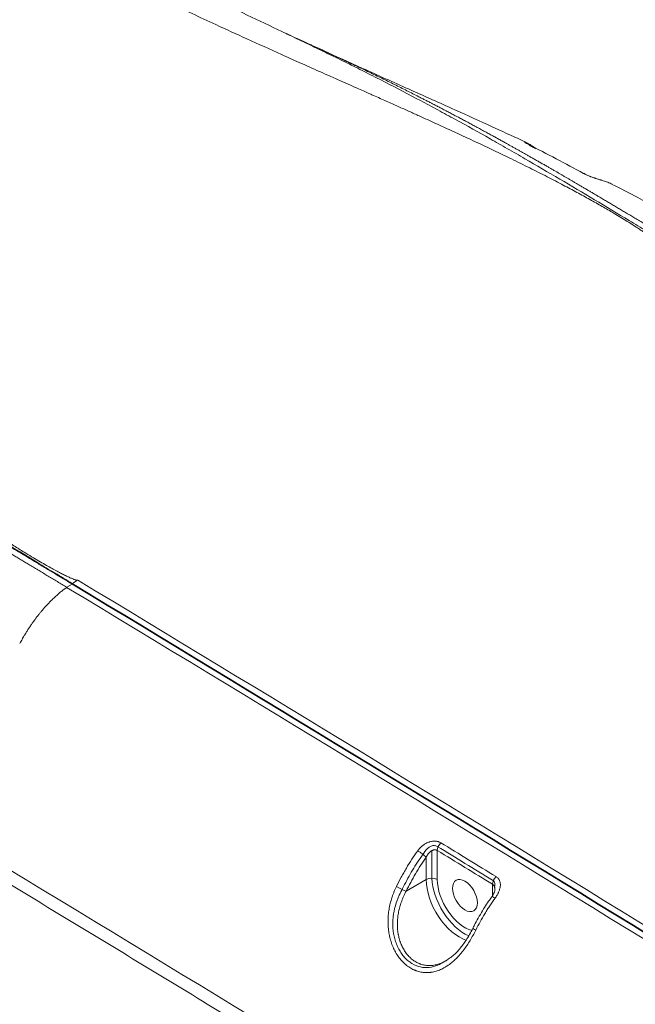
# Model space of a CAD drawing. Header units: millimetres. Extents: x 809 to 6054, y -5716 to -1261.
# Tile 84 of 94: x 5953 to 5965, y -5350 to -5330. Entities that reach past the tile are written whole.
import ezdxf

# ---------------------------------------------------------------- set-up
doc = ezdxf.new("R2010")
doc.units = ezdxf.units.MM
doc.header["$LTSCALE"] = 0.3175
doc.layers.add('1轮廓实线层', color=7, linetype='Continuous', lineweight=18)

# ---------------------------------------------------------------- blocks, each defined once
blk = doc.blocks.new('MR07S-930-Z')
at = {"layer": '1轮廓实线层'}
for p, q in [((7555.4, -5663.28), (7554.7, -5663.68)), ((7556.11, -5662.76), (7556.11, -5662.77)), ((7601.37, -5697.33), (7601.37, -5700.86)), ((7602.08, -5697.31), (7602.08, -5701.03)), ((7600.66, -5701.03), (7600.66, -5698.17)), ((7598.1, -5702.51), (7600.66, -5701.03)), ((7609.15, -5703.07), (7609.15, -5701.63))]:
    blk.add_line(p, q, dxfattribs=at)
for centre, major_axis, ratio, start_param, end_param in [((7613.39, -5607.96), (-0.526, -0.85), 0.81637, 2.738508, 3.244227), ((7620.46, -5611.73), (-0.477, -0.879), 0.594407, 3.099245, 3.40568), ((7365.9, -15100.75), (5847.27, -10127.77), 0.57735, 2.316004, 2.333362), ((7366.61, -15100.34), (-5847.27, 10127.77), 0.57735, 5.457597, 5.474954), ((7366.61, -15100.33), (-5847.32, 10127.85), 0.57735, 5.457597, 5.474954), ((7351.63, -15108.99), (5832.8, -10102.71), 0.57735, 2.316004, 2.333301), ((7602.78, -5696.9), (0.521, 0.853), 0.56042, 1.208721, 2.370238), ((7599.95, -5697.77), (-0.809, 0.588), 0.145891, 3.764741, 5.311906), ((7601.37, -5701.44), (1, 0), 0.57735, 0.785398, 2.356194), ((7604.9, -5703.48), (-3, 5.2), 0.57735, 0.785398, 2.572376), ((7605.61, -5703.07), (3, -5.2), 0.57735, 3.975244, 5.612543), ((7605.61, -5703.07), (2.5, -4.33), 0.57735, 3.926991, 5.759619), ((7609.85, -5701.22), (-0.522, -0.853), 0.559911, 4.350717, 5.512234), ((7597.4, -5702.1), (-0.897, 0.442), 0.092386, 0.970179, 2.523073), ((7609.85, -5703.82), (-0.809, 0.588), 0.145878, 5.31092, 6.28984), ((7607.53, -5707.68), (-0.891, 0.454), 0.074254, 6.27993, 7.25571)]:
    blk.add_ellipse(centre, major_axis=major_axis, ratio=ratio, start_param=start_param, end_param=end_param, dxfattribs=at)
blk.add_ellipse((7605.61, -5703.07), major_axis=(1.12, -1.95), ratio=0.57735, dxfattribs=at)
for points, degree, knots in [([(7630.36, -5619.9), (7630.36, -5619.9), (7630.37, -5619.89), (7630.37, -5619.89), (7630.37, -5619.88), (7630.38, -5619.88), (7630.38, -5619.87), (7630.38, -5619.87), (7630.38, -5619.85), (7630.37, -5619.82), (7630.35, -5619.79), (7630.32, -5619.74), (7630.28, -5619.69), (7630.22, -5619.63), (7630.16, -5619.57), (7630.09, -5619.5), (7629.99, -5619.42), (7629.86, -5619.31), (7629.7, -5619.18), (7629.52, -5619.04), (7629.27, -5618.86), (7628.96, -5618.63), (7628.56, -5618.36), (7628.14, -5618.07), (7627.6, -5617.71), (7626.94, -5617.28), (7626.15, -5616.79), (7625.32, -5616.28), (7624.25, -5615.65), (7622.94, -5614.89), (7621.36, -5614), (7619.69, -5613.09), (7617.85, -5612.11), (7615.82, -5611.06), (7613.59, -5609.94), (7610.88, -5608.62), (7607.62, -5607.06), (7604.48, -5605.6), (7601.82, -5604.38), (7600.25, -5603.67), (7599.12, -5603.16), (7598.47, -5602.86), (7597.78, -5602.56), (7597.07, -5602.24), (7596.32, -5601.9), (7595.55, -5601.56), (7594.75, -5601.2), (7594.05, -5600.89), (7593.41, -5600.61), (7592.77, -5600.32), (7591.94, -5599.95), (7590.94, -5599.51), (7589.69, -5598.96), (7588.37, -5598.37), (7586.57, -5597.57), (7584.52, -5596.66), (7581.42, -5595.27), (7577.86, -5593.66), (7574.06, -5591.92), (7570.76, -5590.39), (7567.86, -5589.01), (7565.47, -5587.86), (7563.55, -5586.92), (7562.07, -5586.19), (7560.99, -5585.65), (7560.3, -5585.3), (7560, -5585.15), (7559.7, -5585), (7559.39, -5584.85), (7559.09, -5584.69), (7558.78, -5584.54), (7558.47, -5584.38), (7558.15, -5584.22), (7557.83, -5584.05), (7557.51, -5583.89), (7557.18, -5583.72), (7556.86, -5583.56), (7556.53, -5583.39), (7556.15, -5583.19), (7555.73, -5582.98), (7555.26, -5582.74), (7554.77, -5582.48), (7554.28, -5582.24), (7553.83, -5582.01), (7553.45, -5581.81), (7553.12, -5581.65), (7552.82, -5581.5), (7552.56, -5581.37), (7552.33, -5581.26), (7552.13, -5581.16), (7551.95, -5581.08), (7551.78, -5581), (7551.64, -5580.94), (7551.54, -5580.9), (7551.48, -5580.88), (7551.45, -5580.87), (7551.43, -5580.86), (7551.4, -5580.85), (7551.37, -5580.84), (7551.35, -5580.83), (7551.33, -5580.82), (7551.31, -5580.82), (7551.29, -5580.81), (7551.27, -5580.81), (7551.25, -5580.8), (7551.24, -5580.8), (7551.22, -5580.8), (7551.21, -5580.8), (7551.2, -5580.8), (7551.19, -5580.8), (7551.19, -5580.8), (7551.18, -5580.8), (7551.18, -5580.8), (7551.17, -5580.8), (7551.17, -5580.8), (7551.17, -5580.8), (7551.16, -5580.8)], 3, [0, 0, 0, 0, 0.000095, 0.00019, 0.000286, 0.000383, 0.000483, 0.000586, 0.000693, 0.001202, 0.001862, 0.002685, 0.003678, 0.004722, 0.005891, 0.007187, 0.00861, 0.010986, 0.013611, 0.016485, 0.019611, 0.025009, 0.03084, 0.037105, 0.043806, 0.054281, 0.065294, 0.076845, 0.088938, 0.109038, 0.130014, 0.151873, 0.174618, 0.201608, 0.229863, 0.259386, 0.303227, 0.35112, 0.375221, 0.400763, 0.408367, 0.416319, 0.424619, 0.433269, 0.442267, 0.451613, 0.461308, 0.471351, 0.47692, 0.484687, 0.494652, 0.506816, 0.521179, 0.539693, 0.554875, 0.586526, 0.613975, 0.667747, 0.716419, 0.753569, 0.789605, 0.824529, 0.843184, 0.861893, 0.880657, 0.884405, 0.888194, 0.892025, 0.895897, 0.89981, 0.903765, 0.907761, 0.911798, 0.915877, 0.919997, 0.924159, 0.928361, 0.932606, 0.936891, 0.942897, 0.94889, 0.954872, 0.961856, 0.967526, 0.972234, 0.976461, 0.980207, 0.983471, 0.986287, 0.988826, 0.991088, 0.993072, 0.994781, 0.996214, 0.996566, 0.996899, 0.997215, 0.997513, 0.997793, 0.998055, 0.998299, 0.998527, 0.998736, 0.998929, 0.999104, 0.999263, 0.999419, 0.999559, 0.999684, 0.999729, 0.999773, 0.999818, 0.999863, 0.999908, 0.999954, 1, 1, 1, 1]), ([(7631.07, -5619.51), (7630.33, -5619.06), (7629.58, -5618.61), (7628.1, -5617.72), (7627.36, -5617.27), (7625.14, -5615.93), (7623.66, -5615.04), (7620.69, -5613.27), (7619.21, -5612.39), (7616.24, -5610.64), (7614.76, -5609.77), (7612.54, -5608.48), (7611.79, -5608.06), (7610.31, -5607.21), (7609.57, -5606.79), (7607.35, -5605.53), (7605.87, -5604.71), (7603.64, -5603.49), (7602.9, -5603.09), (7601.42, -5602.29), (7600.68, -5601.89), (7598.46, -5600.71), (7596.98, -5599.94), (7594.76, -5598.8), (7594.02, -5598.43), (7592.54, -5597.68), (7591.81, -5597.31), (7590.33, -5596.58), (7589.59, -5596.22), (7588.11, -5595.5), (7587.37, -5595.14), (7585.89, -5594.42), (7585.15, -5594.07), (7583.68, -5593.36), (7582.94, -5593.01), (7580.72, -5591.96), (7579.25, -5591.26), (7576.29, -5589.85), (7574.81, -5589.14), (7572.82, -5588.17), (7572.3, -5587.92), (7571.78, -5587.66)], 3, [0, 0, 0, 0, 0.037454, 0.037454, 0.074908, 0.074908, 0.149816, 0.149816, 0.224723, 0.224723, 0.299631, 0.299631, 0.337085, 0.337085, 0.374539, 0.374539, 0.449447, 0.449447, 0.486901, 0.486901, 0.524354, 0.524354, 0.599262, 0.599262, 0.636716, 0.636716, 0.67417, 0.67417, 0.711624, 0.711624, 0.749078, 0.749078, 0.786532, 0.786532, 0.823985, 0.823985, 0.898893, 0.898893, 0.973801, 0.973801, 1, 1, 1, 1]), ([(7631.77, -5619.19), (7627.26, -5616.44), (7623.11, -5613.99), (7619.38, -5611.78), (7616.1, -5609.89), (7612.23, -5607.68), (7608.71, -5605.75), (7604.26, -5603.31), (7599.99, -5601.14), (7596.38, -5599.29), (7592.54, -5597.46), (7590.24, -5596.37), (7587.62, -5595.15), (7585.81, -5594.32), (7583.26, -5593.16), (7583.17, -5593.12), (7582.74, -5592.92)], 2, [0, 0, 0, 0.178067, 0.178067, 0.356133, 0.356133, 0.5342, 0.5342, 0.712267, 0.712267, 0.8013, 0.8013, 0.890333, 0.890333, 0.979367, 0.979367, 1, 1, 1]), ([(7613.44, -5606.84), (7613.09, -5606.68), (7611.45, -5605.91), (7608.25, -5604.44), (7603.59, -5602.33), (7598.25, -5599.94), (7592.76, -5597.48), (7589.09, -5595.83), (7587.39, -5595.05)], 3, [0, 0, 0, 0, 0.040364, 0.190459, 0.369192, 0.577396, 0.802408, 1, 1, 1, 1]), ([(7613.37, -5606.8), (7613.37, -5606.8), (7613.36, -5606.8), (7613.34, -5606.79), (7613.32, -5606.78), (7613.28, -5606.76), (7613.26, -5606.76), (7613.24, -5606.75), (7613.23, -5606.75), (7613.22, -5606.75), (7613.21, -5606.75), (7613.21, -5606.75), (7613.21, -5606.75), (7613.2, -5606.75), (7613.2, -5606.75), (7613.2, -5606.76), (7613.2, -5606.76), (7613.21, -5606.78), (7613.22, -5606.79), (7613.24, -5606.8), (7613.24, -5606.8), (7613.25, -5606.81), (7613.26, -5606.82), (7613.27, -5606.83), (7613.3, -5606.85), (7613.33, -5606.87), (7613.38, -5606.9), (7613.39, -5606.91), (7613.42, -5606.93), (7613.43, -5606.93), (7613.45, -5606.95), (7613.46, -5606.95), (7613.5, -5606.98), (7613.55, -5607), (7613.65, -5607.06), (7613.7, -5607.09), (7613.76, -5607.11)], 3, [0, 0, 0, 0, 0.008115, 0.008115, 0.098286, 0.098286, 0.188457, 0.188457, 0.278629, 0.278629, 0.301172, 0.301172, 0.323715, 0.323715, 0.3688, 0.3688, 0.458972, 0.458972, 0.549143, 0.549143, 0.571686, 0.571686, 0.594229, 0.639314, 0.639314, 0.729486, 0.729486, 0.774572, 0.774572, 0.797114, 0.797114, 0.819657, 0.819657, 0.909829, 0.909829, 1, 1, 1, 1]), ([(7613.84, -5607.07), (7613.76, -5607.02), (7613.69, -5606.98), (7613.55, -5606.9), (7613.49, -5606.86), (7613.42, -5606.83), (7613.41, -5606.82), (7613.39, -5606.81), (7613.38, -5606.81), (7613.37, -5606.8)], 3, [0, 0, 0, 0, 0.407333, 0.407333, 0.814667, 0.814667, 0.9165, 0.9165, 1, 1, 1, 1]), ([(7613.84, -5607.14), (7613.73, -5607.09), (7613.58, -5607.01), (7613.49, -5606.95), (7613.48, -5606.94), (7613.48, -5606.94)], 3, [0, 0, 0, 0, 0.468451, 0.873424, 1, 1, 1, 1]), ([(7620.78, -5610.81), (7619.61, -5610.17), (7618.44, -5609.54), (7616.1, -5608.31), (7614.93, -5607.7), (7613.76, -5607.11)], 3, [0, 0, 0, 0, 0.5, 0.5, 1, 1, 1, 1]), ([(7620.78, -5610.81), (7620.84, -5610.84), (7620.89, -5610.87), (7620.97, -5610.91), (7620.98, -5610.91), (7621.01, -5610.93), (7621.06, -5610.95), (7621.11, -5610.97), (7621.2, -5611.01), (7621.27, -5611.04), (7621.4, -5611.1), (7621.47, -5611.13), (7621.56, -5611.16), (7621.58, -5611.17), (7621.61, -5611.18), (7621.67, -5611.2), (7621.72, -5611.22), (7621.83, -5611.26), (7621.9, -5611.28), (7622.04, -5611.33), (7622.1, -5611.35), (7622.21, -5611.39), (7622.24, -5611.4), (7622.3, -5611.42), (7622.31, -5611.42), (7622.35, -5611.43), (7622.43, -5611.46), (7622.52, -5611.49), (7622.65, -5611.53), (7622.71, -5611.55), (7622.83, -5611.59), (7622.89, -5611.61), (7622.98, -5611.63), (7623.01, -5611.64), (7623.07, -5611.66), (7623.1, -5611.67), (7623.24, -5611.71), (7623.34, -5611.75), (7623.53, -5611.81), (7623.62, -5611.84), (7623.71, -5611.87)], 3, [0, 0, 0, 0, 0.0625, 0.0625, 0.078125, 0.078125, 0.09375, 0.125, 0.125, 0.1875, 0.1875, 0.25, 0.25, 0.265625, 0.265625, 0.28125, 0.3125, 0.3125, 0.375, 0.375, 0.4375, 0.4375, 0.46875, 0.46875, 0.484375, 0.484375, 0.5, 0.5625, 0.5625, 0.625, 0.625, 0.6875, 0.6875, 0.71875, 0.71875, 0.75, 0.75, 0.875, 0.875, 1, 1, 1, 1]), ([(7624.42, -5612.18), (7624.39, -5612.16), (7624.35, -5612.14), (7624.11, -5612.03), (7623.91, -5611.94), (7623.71, -5611.87)], 3, [0, 0, 0, 0, 0.167316, 0.167316, 1, 1, 1, 1]), ([(7637.3, -5619.3), (7635.69, -5618.32), (7632.54, -5616.48), (7628.21, -5614.13), (7625.52, -5612.74), (7624.42, -5612.19)], 3, [0, 0, 0, 0, 0.388327, 0.75036, 1, 1, 1, 1]), ([(7556.11, -5662.76), (7556.11, -5662.76), (7556.11, -5662.77), (7556.11, -5662.77), (7556.1, -5662.77), (7556.1, -5662.77), (7556.09, -5662.77), (7556.09, -5662.77), (7556.08, -5662.77), (7556.08, -5662.77), (7556.07, -5662.77), (7556.07, -5662.77), (7556.06, -5662.77), (7556.06, -5662.78), (7556.05, -5662.78), (7556.04, -5662.78), (7556.01, -5662.77), (7555.97, -5662.77), (7555.93, -5662.76), (7555.88, -5662.75), (7555.82, -5662.73), (7555.74, -5662.7), (7555.62, -5662.66), (7555.47, -5662.6), (7555.3, -5662.53), (7555.11, -5662.45), (7554.9, -5662.35), (7554.67, -5662.24), (7554.34, -5662.08), (7553.88, -5661.85), (7553.29, -5661.54), (7552.63, -5661.17), (7551.89, -5660.76), (7551.08, -5660.29), (7550.18, -5659.76), (7549.13, -5659.12), (7547.9, -5658.34), (7546.48, -5657.43), (7544.92, -5656.4), (7543.41, -5655.36), (7541.95, -5654.35), (7540.58, -5653.37), (7539.16, -5652.34), (7537.7, -5651.26), (7536.2, -5650.13), (7534.66, -5648.96), (7533.17, -5647.81), (7531.73, -5646.68), (7530.33, -5645.57), (7528.9, -5644.44), (7527.45, -5643.28), (7525.98, -5642.1), (7524.49, -5640.9), (7522.97, -5639.67), (7521.39, -5638.39), (7519.78, -5637.09), (7518.14, -5635.77), (7516.49, -5634.44), (7514.93, -5633.2), (7513.47, -5632.04), (7512.11, -5630.98), (7510.77, -5629.93), (7509.26, -5628.76), (7507.6, -5627.49), (7505.82, -5626.15), (7504.15, -5624.91), (7502.46, -5623.67), (7500.77, -5622.45), (7499.12, -5621.27), (7497.64, -5620.23), (7496.32, -5619.32), (7495.29, -5618.6), (7494.5, -5618.06), (7493.92, -5617.66), (7493.4, -5617.3), (7492.93, -5616.97), (7492.52, -5616.68), (7492.15, -5616.43), (7491.84, -5616.2), (7491.58, -5616.01), (7491.37, -5615.85), (7491.25, -5615.74), (7491.18, -5615.68), (7491.15, -5615.66), (7491.13, -5615.63), (7491.11, -5615.61), (7491.09, -5615.59), (7491.08, -5615.58), (7491.07, -5615.56), (7491.06, -5615.55), (7491.05, -5615.54), (7491.05, -5615.53), (7491.05, -5615.53), (7491.05, -5615.52), (7491.05, -5615.52), (7491.05, -5615.51), (7491.05, -5615.51), (7491.06, -5615.51), (7491.06, -5615.5), (7491.06, -5615.5)], 3, [0, 0, 0, 0, 0.000047, 0.000094, 0.000142, 0.000189, 0.000236, 0.000284, 0.000332, 0.000381, 0.000431, 0.000481, 0.000533, 0.000585, 0.000638, 0.000693, 0.001012, 0.001397, 0.001854, 0.002385, 0.002993, 0.003679, 0.005149, 0.006881, 0.008881, 0.01115, 0.013693, 0.016513, 0.019612, 0.026246, 0.03389, 0.042571, 0.052336, 0.063255, 0.07542, 0.088939, 0.107127, 0.127258, 0.149634, 0.174619, 0.194275, 0.2149, 0.236576, 0.259387, 0.28276, 0.30695, 0.331943, 0.353892, 0.376447, 0.399605, 0.423304, 0.447306, 0.471353, 0.49638, 0.522349, 0.548913, 0.575759, 0.602752, 0.629775, 0.651968, 0.673832, 0.695309, 0.716421, 0.746363, 0.774198, 0.800195, 0.824531, 0.852717, 0.877763, 0.899988, 0.919633, 0.936893, 0.946293, 0.954881, 0.96268, 0.969707, 0.975972, 0.981486, 0.986258, 0.990298, 0.993614, 0.996215, 0.99673, 0.997206, 0.997644, 0.998043, 0.998404, 0.998727, 0.999014, 0.999264, 0.999355, 0.999443, 0.999528, 0.999609, 0.999689, 0.999767, 0.999845, 0.999922, 1, 1, 1, 1]), ([(7555.41, -5663.2), (7554.67, -5662.75), (7553.92, -5662.3), (7552.44, -5661.4), (7551.7, -5660.95), (7549.48, -5659.61), (7547.99, -5658.72), (7545.03, -5656.95), (7543.55, -5656.07), (7540.58, -5654.32), (7539.1, -5653.45), (7536.88, -5652.17), (7536.13, -5651.74), (7534.65, -5650.89), (7533.91, -5650.47), (7531.69, -5649.22), (7530.21, -5648.39), (7527.98, -5647.17), (7527.24, -5646.77), (7525.76, -5645.97), (7525.02, -5645.57), (7522.8, -5644.4), (7521.32, -5643.62), (7519.1, -5642.49), (7518.36, -5642.11), (7516.88, -5641.37), (7516.14, -5641), (7514.67, -5640.26), (7513.93, -5639.9), (7512.45, -5639.18), (7511.71, -5638.82), (7510.23, -5638.11), (7509.49, -5637.75), (7508.02, -5637.05), (7507.28, -5636.69), (7505.06, -5635.64), (7503.58, -5634.94), (7500.63, -5633.53), (7499.15, -5632.83), (7496.2, -5631.38), (7494.72, -5630.65), (7491.76, -5629.15), (7490.28, -5628.37), (7488.05, -5627.17), (7487.31, -5626.76), (7485.83, -5625.93), (7485.09, -5625.51), (7484.34, -5625.08)], 3, [0, 0, 0, 0, 0.03125, 0.03125, 0.0625, 0.0625, 0.125, 0.125, 0.1875, 0.1875, 0.25, 0.25, 0.28125, 0.28125, 0.3125, 0.3125, 0.375, 0.375, 0.40625, 0.40625, 0.4375, 0.4375, 0.5, 0.5, 0.53125, 0.53125, 0.5625, 0.5625, 0.59375, 0.59375, 0.625, 0.625, 0.65625, 0.65625, 0.6875, 0.6875, 0.75, 0.75, 0.8125, 0.8125, 0.875, 0.875, 0.9375, 0.9375, 0.96875, 0.96875, 1, 1, 1, 1]), ([(7484.2, -5626.85), (7486.62, -5628.24), (7489.23, -5629.61), (7491.32, -5630.7), (7493.65, -5631.84), (7495.63, -5632.8), (7497.98, -5633.9), (7499.74, -5634.73), (7502.19, -5635.84), (7502.98, -5636.2), (7504.2, -5636.76), (7506, -5637.58), (7506.19, -5637.66), (7508.73, -5638.82), (7510.54, -5639.65), (7513.17, -5640.86), (7515.46, -5641.96), (7519.3, -5643.79), (7522.91, -5645.63), (7527.18, -5647.81), (7531.63, -5650.24), (7535.15, -5652.17), (7539.02, -5654.39), (7542.31, -5656.28), (7546.04, -5658.49), (7550.18, -5660.94), (7554.7, -5663.68)], 2, [0, 0, 0, 0.0625, 0.0625, 0.125, 0.125, 0.1875, 0.1875, 0.25, 0.25, 0.28125, 0.28125, 0.3125, 0.3125, 0.375, 0.375, 0.4375, 0.4375, 0.5, 0.5, 0.625, 0.625, 0.75, 0.75, 0.875, 0.875, 1, 1, 1]), ([(7484.7, -5626.32), (7484.8, -5626.38), (7487.32, -5627.83), (7489.93, -5629.2), (7492.02, -5630.29), (7494.36, -5631.43), (7496.33, -5632.4), (7498.68, -5633.49), (7500.45, -5634.32), (7502.9, -5635.43), (7503.68, -5635.79), (7504.91, -5636.35), (7506.71, -5637.17), (7506.89, -5637.25), (7509.44, -5638.41), (7511.25, -5639.24), (7513.87, -5640.46), (7516.17, -5641.55), (7520, -5643.38), (7523.62, -5645.22), (7527.89, -5647.4), (7532.34, -5649.83), (7535.86, -5651.76), (7539.73, -5653.98), (7543.01, -5655.87), (7546.75, -5658.08), (7550.89, -5660.53), (7555.4, -5663.28)], 2, [0, 0, 0, 0.00271, 0.06504, 0.06504, 0.127371, 0.127371, 0.189702, 0.189702, 0.252032, 0.252032, 0.283198, 0.283198, 0.314363, 0.314363, 0.376694, 0.376694, 0.439024, 0.439024, 0.501355, 0.501355, 0.626016, 0.626016, 0.750677, 0.750677, 0.875339, 0.875339, 1, 1, 1]), ([(7554.47, -5663.86), (7554.44, -5663.87), (7554.4, -5663.9), (7554.36, -5663.94), (7554.34, -5663.95)], 3, [0, 0, 0, 0, 0.570572, 1, 1, 1, 1]), ([(7553.59, -5664.56), (7553.58, -5664.57), (7553.4, -5664.73), (7553.21, -5664.89), (7553.05, -5665.05)], 3, [0, 0, 0, 0, 0.08096, 1, 1, 1, 1]), ([(7552.08, -5666.03), (7552.03, -5666.09), (7551.86, -5666.27), (7551.7, -5666.46), (7551.59, -5666.58)], 3, [0, 0, 0, 0, 0.323135, 1, 1, 1, 1]), ([(7552.83, -5665.26), (7552.79, -5665.29), (7552.54, -5665.54), (7552.29, -5665.8), (7552.08, -5666.03)], 3, [0, 0, 0, 0, 0.141744, 1, 1, 1, 1]), ([(7551.25, -5667), (7551.22, -5667.04), (7551.17, -5667.1), (7551.13, -5667.15), (7551.12, -5667.17)], 3, [0, 0, 0, 0, 0.7115, 1, 1, 1, 1]), ([(7549.81, -5669), (7549.79, -5669.03), (7549.69, -5669.18), (7549.59, -5669.33), (7549.52, -5669.46)], 3, [0, 0, 0, 0, 0.205899, 1, 1, 1, 1]), ([(7550.5, -5668), (7550.47, -5668.03), (7550.41, -5668.12), (7550.34, -5668.21), (7550.3, -5668.28)], 3, [0, 0, 0, 0, 0.31749, 1, 1, 1, 1]), ([(7549.27, -5669.85), (7549.22, -5669.94), (7549.14, -5670.08), (7549.05, -5670.22), (7549.03, -5670.27)], 3, [0, 0, 0, 0, 0.665374, 1, 1, 1, 1]), ([(7602.52, -5696.32), (7602.47, -5696.29), (7602.41, -5696.26), (7602.34, -5696.23), (7602.32, -5696.22), (7602.29, -5696.21), (7602.25, -5696.2), (7602.2, -5696.18), (7602.11, -5696.16), (7602.04, -5696.14), (7601.91, -5696.12), (7601.84, -5696.12), (7601.76, -5696.12), (7601.74, -5696.11), (7601.7, -5696.11), (7601.65, -5696.12), (7601.6, -5696.12), (7601.49, -5696.13), (7601.42, -5696.14), (7601.28, -5696.16), (7601.21, -5696.18), (7601.11, -5696.21), (7601.07, -5696.22), (7601, -5696.24), (7600.97, -5696.25), (7600.86, -5696.29), (7600.8, -5696.32), (7600.66, -5696.38), (7600.6, -5696.42), (7600.47, -5696.49), (7600.41, -5696.53), (7600.29, -5696.61), (7600.23, -5696.66), (7600.06, -5696.8), (7599.95, -5696.89), (7599.75, -5697.11), (7599.66, -5697.22), (7599.57, -5697.34)], 3, [0, 0, 0, 0, 0.0625, 0.0625, 0.078125, 0.078125, 0.09375, 0.125, 0.125, 0.1875, 0.1875, 0.25, 0.25, 0.265625, 0.265625, 0.28125, 0.3125, 0.3125, 0.375, 0.375, 0.4375, 0.4375, 0.46875, 0.46875, 0.5, 0.5, 0.5625, 0.5625, 0.625, 0.625, 0.6875, 0.6875, 0.75, 0.75, 0.875, 0.875, 1, 1, 1, 1]), ([(7600.66, -5697.22), (7600.74, -5697.12), (7600.83, -5697.03), (7601.05, -5696.86), (7601.18, -5696.79), (7601.38, -5696.72), (7601.45, -5696.7), (7601.58, -5696.68), (7601.65, -5696.68), (7601.85, -5696.69), (7601.97, -5696.72), (7602.07, -5696.79), (7602.08, -5696.79), (7602.08, -5696.79)], 3, [0, 0, 0, 0, 0.236401, 0.236401, 0.489236, 0.489236, 0.615653, 0.615653, 0.742071, 0.742071, 0.994906, 0.994906, 1, 1, 1, 1]), ([(7596.86, -5701.92), (7597.05, -5701.52), (7597.25, -5701.12), (7597.57, -5700.53), (7597.68, -5700.34), (7597.89, -5699.95), (7598.01, -5699.76), (7598.34, -5699.18), (7598.58, -5698.8), (7599.06, -5698.06), (7599.31, -5697.69), (7599.57, -5697.34)], 3, [0, 0, 0, 0, 0.25, 0.25, 0.375, 0.375, 0.5, 0.5, 0.75, 0.75, 1, 1, 1, 1]), ([(7597.22, -5703.01), (7597.36, -5702.73), (7597.49, -5702.45), (7597.98, -5701.47), (7598.36, -5700.77), (7598.95, -5699.74), (7599.16, -5699.39), (7599.59, -5698.72), (7599.81, -5698.39), (7600.24, -5697.78), (7600.45, -5697.5), (7600.66, -5697.22)], 3, [0, 0, 0, 0, 0.139613, 0.139613, 0.491046, 0.491046, 0.666763, 0.666763, 0.84248, 0.84248, 1, 1, 1, 1]), ([(7600.66, -5698.17), (7600.7, -5698.1), (7600.73, -5698.03), (7600.81, -5697.89), (7600.86, -5697.82), (7600.93, -5697.72), (7600.95, -5697.69), (7600.99, -5697.64), (7601.01, -5697.63), (7601.03, -5697.6), (7601.05, -5697.58), (7601.12, -5697.51), (7601.18, -5697.46), (7601.27, -5697.39), (7601.3, -5697.37), (7601.36, -5697.34), (7601.37, -5697.33), (7601.41, -5697.31), (7601.43, -5697.3), (7601.48, -5697.28), (7601.51, -5697.26), (7601.57, -5697.25), (7601.59, -5697.24), (7601.62, -5697.23), (7601.64, -5697.23), (7601.68, -5697.22), (7601.7, -5697.22), (7601.74, -5697.22), (7601.75, -5697.22), (7601.81, -5697.22), (7601.84, -5697.22), (7601.9, -5697.23), (7601.91, -5697.24), (7601.95, -5697.25), (7601.97, -5697.25), (7602.02, -5697.27), (7602.05, -5697.29), (7602.08, -5697.31)], 3, [0, 0, 0, 0, 0.125, 0.125, 0.25, 0.25, 0.3125, 0.3125, 0.34375, 0.34375, 0.375, 0.375, 0.5, 0.5, 0.5625, 0.5625, 0.59375, 0.59375, 0.625, 0.625, 0.6875, 0.6875, 0.71875, 0.71875, 0.75, 0.75, 0.78125, 0.78125, 0.8125, 0.8125, 0.875, 0.875, 0.90625, 0.90625, 0.9375, 0.9375, 1, 1, 1, 1]), ([(7600.66, -5698.17), (7600.41, -5698.51), (7600.18, -5698.86), (7599.72, -5699.56), (7599.5, -5699.92), (7599.08, -5700.65), (7598.88, -5701.01), (7598.48, -5701.75), (7598.29, -5702.13), (7598.1, -5702.51)], 3, [0, 0, 0, 0, 0.25, 0.25, 0.5, 0.5, 0.75, 0.75, 1, 1, 1, 1]), ([(7609.15, -5701.11), (7609.25, -5701.17), (7609.33, -5701.26), (7609.42, -5701.46), (7609.44, -5701.58), (7609.43, -5701.78), (7609.42, -5701.87), (7609.39, -5701.96)], 3, [0, 0, 0, 0, 0.366665, 0.366665, 0.738873, 0.738873, 1, 1, 1, 1]), ([(7609.15, -5701.63), (7609.18, -5701.65), (7609.2, -5701.67), (7609.26, -5701.72), (7609.28, -5701.75), (7609.31, -5701.79), (7609.32, -5701.81), (7609.34, -5701.84), (7609.35, -5701.86), (7609.37, -5701.9), (7609.38, -5701.94), (7609.41, -5702.01), (7609.42, -5702.05), (7609.43, -5702.11), (7609.43, -5702.13), (7609.43, -5702.16), (7609.44, -5702.18), (7609.44, -5702.24), (7609.44, -5702.27), (7609.44, -5702.3)], 3, [0, 0, 0, 0, 0.146461, 0.146461, 0.292923, 0.292923, 0.366153, 0.366153, 0.439384, 0.439384, 0.585845, 0.585845, 0.732307, 0.732307, 0.805537, 0.805537, 0.878768, 0.878768, 1, 1, 1, 1]), ([(7609.47, -5703.39), (7609.56, -5703.27), (7609.64, -5703.15), (7609.75, -5702.96), (7609.78, -5702.9), (7609.83, -5702.8), (7609.85, -5702.77), (7609.88, -5702.71), (7609.89, -5702.68), (7609.96, -5702.52), (7610.01, -5702.39), (7610.07, -5702.2), (7610.09, -5702.14), (7610.11, -5702.04), (7610.11, -5702.01), (7610.12, -5701.94), (7610.13, -5701.91), (7610.14, -5701.82), (7610.14, -5701.76), (7610.14, -5701.63), (7610.14, -5701.57), (7610.13, -5701.48), (7610.12, -5701.45), (7610.11, -5701.39), (7610.11, -5701.37), (7610.09, -5701.28), (7610.07, -5701.23), (7610.02, -5701.12), (7610, -5701.07), (7609.96, -5701), (7609.95, -5700.99), (7609.94, -5700.97), (7609.91, -5700.93), (7609.88, -5700.9), (7609.83, -5700.83), (7609.78, -5700.79), (7609.69, -5700.71), (7609.64, -5700.68), (7609.59, -5700.65)], 3, [0, 0, 0, 0, 0.125, 0.125, 0.1875, 0.1875, 0.21875, 0.21875, 0.25, 0.25, 0.375, 0.375, 0.4375, 0.4375, 0.46875, 0.46875, 0.5, 0.5, 0.5625, 0.5625, 0.625, 0.625, 0.65625, 0.65625, 0.6875, 0.6875, 0.75, 0.75, 0.8125, 0.8125, 0.828125, 0.828125, 0.84375, 0.875, 0.875, 0.9375, 0.9375, 1, 1, 1, 1]), ([(7607, -5707.48), (7606.77, -5707.93), (7606.53, -5708.37), (7606.14, -5709.01), (7606.01, -5709.22), (7605.74, -5709.62), (7605.59, -5709.82), (7605.38, -5710.11), (7605.3, -5710.21), (7605.19, -5710.35), (7605.15, -5710.39), (7605.07, -5710.49), (7605.03, -5710.53), (7604.84, -5710.76), (7604.68, -5710.93), (7604.35, -5711.26), (7604.18, -5711.41), (7603.84, -5711.7), (7603.66, -5711.84), (7603.44, -5712), (7603.39, -5712.03), (7603.3, -5712.09), (7603.25, -5712.12), (7603.12, -5712.21), (7603.02, -5712.26), (7602.74, -5712.42), (7602.55, -5712.51), (7602.17, -5712.66), (7601.97, -5712.72), (7601.68, -5712.8), (7601.58, -5712.82), (7601.43, -5712.85), (7601.35, -5712.86), (7601.28, -5712.87), (7601.23, -5712.88), (7601.2, -5712.88), (7600.97, -5712.91), (7600.77, -5712.92), (7600.37, -5712.9), (7600.18, -5712.88), (7599.78, -5712.8), (7599.59, -5712.75), (7599.37, -5712.67), (7599.34, -5712.66), (7599.3, -5712.64), (7599.22, -5712.61), (7599.06, -5712.54), (7598.92, -5712.48), (7598.64, -5712.33), (7598.46, -5712.21), (7598.2, -5712.02), (7598.12, -5711.96), (7597.99, -5711.85), (7597.93, -5711.8), (7597.87, -5711.74), (7597.83, -5711.7), (7597.81, -5711.68), (7597.62, -5711.51), (7597.47, -5711.34), (7597.18, -5710.99), (7597.05, -5710.8), (7596.86, -5710.5), (7596.8, -5710.4), (7596.73, -5710.27), (7596.71, -5710.24), (7596.68, -5710.19), (7596.67, -5710.16), (7596.63, -5710.08), (7596.6, -5710.03), (7596.47, -5709.76), (7596.37, -5709.54), (7596.2, -5709.08), (7596.13, -5708.84), (7596.03, -5708.48), (7596, -5708.36), (7595.96, -5708.17), (7595.95, -5708.11), (7595.93, -5707.99), (7595.91, -5707.93), (7595.86, -5707.62), (7595.83, -5707.36), (7595.79, -5706.86), (7595.78, -5706.61), (7595.78, -5706.22), (7595.78, -5706.1), (7595.79, -5705.9), (7595.8, -5705.84), (7595.8, -5705.71), (7595.83, -5705.39), (7595.87, -5705.07), (7595.95, -5704.57), (7596, -5704.32), (7596.12, -5703.83), (7596.2, -5703.58), (7596.29, -5703.28), (7596.32, -5703.22), (7596.36, -5703.09), (7596.42, -5702.91), (7596.49, -5702.73), (7596.64, -5702.38), (7596.74, -5702.15), (7596.86, -5701.92)], 3, [0, 0, 0, 0, 0.0625, 0.0625, 0.09375, 0.09375, 0.125, 0.125, 0.140625, 0.140625, 0.148438, 0.148438, 0.15625, 0.15625, 0.1875, 0.1875, 0.21875, 0.21875, 0.25, 0.25, 0.257813, 0.257813, 0.265625, 0.265625, 0.28125, 0.28125, 0.3125, 0.3125, 0.34375, 0.34375, 0.359375, 0.359375, 0.367188, 0.371094, 0.371094, 0.375, 0.375, 0.40625, 0.40625, 0.4375, 0.4375, 0.46875, 0.46875, 0.472656, 0.472656, 0.476563, 0.484375, 0.5, 0.5, 0.53125, 0.53125, 0.546875, 0.546875, 0.554688, 0.558594, 0.558594, 0.5625, 0.5625, 0.59375, 0.59375, 0.625, 0.625, 0.640625, 0.640625, 0.644531, 0.644531, 0.648438, 0.648438, 0.65625, 0.65625, 0.6875, 0.6875, 0.71875, 0.71875, 0.734375, 0.734375, 0.742188, 0.742188, 0.75, 0.75, 0.78125, 0.78125, 0.8125, 0.8125, 0.828125, 0.828125, 0.835938, 0.835938, 0.84375, 0.875, 0.875, 0.90625, 0.90625, 0.9375, 0.9375, 0.945313, 0.945313, 0.953125, 0.96875, 0.96875, 1, 1, 1, 1]), ([(7598.1, -5702.51), (7598, -5702.7), (7597.89, -5702.9), (7597.75, -5703.2), (7597.69, -5703.36), (7597.62, -5703.51), (7597.58, -5703.62), (7597.56, -5703.67), (7597.46, -5703.93), (7597.39, -5704.14), (7597.27, -5704.56), (7597.21, -5704.78), (7597.12, -5705.21), (7597.08, -5705.43), (7597.04, -5705.7), (7597.03, -5705.76), (7597.02, -5705.87), (7597.02, -5705.92), (7597, -5706.09), (7596.99, -5706.2), (7596.98, -5706.53), (7596.97, -5706.75), (7596.99, -5707.19), (7597, -5707.41), (7597.04, -5707.73), (7597.06, -5707.84), (7597.09, -5708), (7597.1, -5708.05), (7597.12, -5708.16), (7597.13, -5708.21), (7597.19, -5708.47), (7597.24, -5708.68), (7597.37, -5709.08), (7597.45, -5709.27), (7597.56, -5709.51), (7597.58, -5709.56), (7597.62, -5709.65), (7597.65, -5709.7), (7597.72, -5709.83), (7597.77, -5709.92), (7597.92, -5710.18), (7598.04, -5710.35), (7598.28, -5710.66), (7598.41, -5710.81), (7598.58, -5710.98), (7598.61, -5711.01), (7598.68, -5711.07), (7598.79, -5711.17), (7598.9, -5711.26), (7599.12, -5711.42), (7599.28, -5711.52), (7599.52, -5711.65), (7599.6, -5711.69), (7599.73, -5711.74), (7599.77, -5711.76), (7599.85, -5711.79), (7599.9, -5711.81), (7600.11, -5711.88), (7600.28, -5711.93), (7600.63, -5711.99), (7600.8, -5712), (7601.07, -5712.01), (7601.16, -5712.01), (7601.29, -5712), (7601.34, -5712), (7601.43, -5711.99), (7601.47, -5711.99), (7601.7, -5711.96), (7601.88, -5711.92), (7602.23, -5711.83), (7602.4, -5711.77), (7602.75, -5711.63), (7602.92, -5711.55), (7603.12, -5711.43), (7603.16, -5711.41), (7603.2, -5711.39)], 3, [0, 0, 0, 0, 0.043042, 0.043042, 0.064563, 0.075324, 0.075324, 0.086084, 0.086084, 0.129127, 0.129127, 0.172169, 0.172169, 0.215211, 0.215211, 0.225972, 0.225972, 0.236732, 0.236732, 0.258253, 0.258253, 0.301296, 0.301296, 0.344338, 0.344338, 0.365859, 0.365859, 0.376619, 0.376619, 0.38738, 0.38738, 0.430422, 0.430422, 0.473464, 0.473464, 0.484225, 0.484225, 0.494986, 0.494986, 0.516507, 0.516507, 0.559549, 0.559549, 0.602591, 0.602591, 0.613352, 0.613352, 0.624112, 0.645633, 0.645633, 0.688676, 0.688676, 0.710197, 0.710197, 0.720957, 0.720957, 0.731718, 0.731718, 0.77476, 0.77476, 0.817802, 0.817802, 0.839323, 0.839323, 0.850084, 0.850084, 0.860845, 0.860845, 0.903887, 0.903887, 0.946929, 0.946929, 0.989971, 0.989971, 1, 1, 1, 1]), ([(7609.43, -5702.31), (7609.44, -5702.35), (7609.43, -5702.48), (7609.31, -5702.8), (7609.17, -5703.06), (7609.06, -5703.21), (7609.04, -5703.23)], 3, [0, 0, 0, 0, 0.242004, 0.560386, 0.936207, 1, 1, 1, 1]), ([(7602.92, -5711.54), (7602.68, -5711.7), (7602.42, -5711.84), (7601.8, -5712.11), (7601.42, -5712.21), (7600.67, -5712.29), (7600.29, -5712.28), (7599.54, -5712.11), (7599.18, -5711.96), (7598.67, -5711.66), (7598.5, -5711.54), (7598.19, -5711.27), (7598.04, -5711.13), (7597.75, -5710.82), (7597.62, -5710.65), (7597.37, -5710.29), (7597.25, -5710.1), (7597.04, -5709.7), (7596.95, -5709.49), (7596.78, -5709.06), (7596.71, -5708.84), (7596.52, -5708.16), (7596.44, -5707.7), (7596.39, -5706.98), (7596.38, -5706.74), (7596.39, -5706.25), (7596.41, -5706.02), (7596.49, -5705.3), (7596.58, -5704.82), (7596.85, -5703.9), (7597.02, -5703.45), (7597.22, -5703.01)], 3, [0, 0, 0, 0, 0.067193, 0.067193, 0.160482, 0.160482, 0.253771, 0.253771, 0.347059, 0.347059, 0.393704, 0.393704, 0.440348, 0.440348, 0.486992, 0.486992, 0.533637, 0.533637, 0.580281, 0.580281, 0.626925, 0.626925, 0.720214, 0.720214, 0.766858, 0.766858, 0.813502, 0.813502, 0.906791, 0.906791, 1, 1, 1, 1]), ([(7609.05, -5703.23), (7608.68, -5703.73), (7607.93, -5704.84), (7607.15, -5706.2), (7606.73, -5707.03), (7606.64, -5707.22)], 3, [0, 0, 0, 0, 0.400761, 0.863524, 1, 1, 1, 1]), ([(7609.47, -5703.39), (7609.24, -5703.71), (7609.01, -5704.03), (7608.68, -5704.53), (7608.58, -5704.7), (7608.42, -5704.95), (7608.36, -5705.04), (7608.26, -5705.21), (7608.21, -5705.3), (7607.95, -5705.72), (7607.75, -5706.07), (7607.37, -5706.77), (7607.18, -5707.12), (7607, -5707.48)], 3, [0, 0, 0, 0, 0.25, 0.25, 0.375, 0.375, 0.4375, 0.4375, 0.5, 0.5, 0.75, 0.75, 1, 1, 1, 1]), ([(7606.64, -5707.22), (7606.63, -5707.24), (7606.38, -5707.78), (7605.82, -5708.72), (7604.93, -5709.94), (7604.1, -5710.8), (7603.54, -5711.16), (7603.33, -5711.27)], 3, [0, 0, 0, 0, 0.007845, 0.315324, 0.572796, 0.841108, 1, 1, 1, 1]), ([(7603.2, -5711.39), (7603.25, -5711.36), (7603.29, -5711.34), (7603.34, -5711.31), (7603.35, -5711.3), (7603.35, -5711.3)], 3, [0, 0, 0, 0, 0.895968, 0.895968, 1, 1, 1, 1])]:
    blk.add_open_spline(points, degree=degree, knots=knots, dxfattribs=at)
for points, degree in [([(7585.41, -5594.14), (7584.95, -5593.93), (7584.49, -5593.72), (7584.04, -5593.5)], 3), ([(7614.12, -5607.28), (7613.94, -5607.2), (7613.84, -5607.14)], 2), ([(7614.73, -5607.65), (7613.84, -5607.2)], 1), ([(7614.7, -5607.63), (7614.45, -5607.44), (7614.17, -5607.28)], 2), ([(7554.34, -5663.95), (7554.22, -5664.04), (7554.1, -5664.13), (7553.98, -5664.23)], 3), ([(7554.7, -5663.68), (7554.62, -5663.74), (7554.54, -5663.8), (7554.47, -5663.86)], 3), ([(7556.11, -5662.77), (7555.87, -5662.9), (7555.64, -5663.05), (7555.41, -5663.2)], 3), ([(7556.11, -5662.76), (7603.95, -5691.64), (7651.77, -5720.99), (7699.58, -5750.81)], 3), ([(7553.05, -5665.05), (7552.98, -5665.12), (7552.9, -5665.19), (7552.83, -5665.26)], 3), ([(7553.98, -5664.23), (7553.85, -5664.34), (7553.72, -5664.45), (7553.59, -5664.56)], 3), ([(7551.12, -5667.17), (7550.96, -5667.37), (7550.8, -5667.57), (7550.65, -5667.78)], 3), ([(7551.51, -5666.68), (7551.43, -5666.79), (7551.34, -5666.89), (7551.25, -5667)], 3), ([(7551.59, -5666.58), (7551.57, -5666.62), (7551.54, -5666.65), (7551.51, -5666.68)], 3), ([(7550.06, -5668.62), (7549.98, -5668.74), (7549.89, -5668.87), (7549.81, -5669)], 3), ([(7550.3, -5668.28), (7550.22, -5668.39), (7550.14, -5668.5), (7550.06, -5668.62)], 3), ([(7550.65, -5667.78), (7550.6, -5667.85), (7550.55, -5667.93), (7550.5, -5668)], 3), ([(7549.03, -5670.27), (7548.91, -5670.46), (7548.8, -5670.66), (7548.69, -5670.86)], 3), ([(7549.52, -5669.46), (7549.44, -5669.59), (7549.36, -5669.72), (7549.27, -5669.85)], 3), ([(7602.52, -5696.32), (7604.88, -5697.76), (7607.23, -5699.2), (7609.59, -5700.65)], 3), ([(7540.2, -5697.26), (7547, -5701.36), (7560.58, -5709.58), (7580.95, -5721.96), (7601.32, -5734.41), (7621.69, -5746.91), (7642.06, -5759.47), (7662.42, -5772.09), (7676, -5780.54), (7682.79, -5784.77)], 3), ([(7602.08, -5696.79), (7604.44, -5698.23), (7606.79, -5699.67), (7609.15, -5701.11)], 3), ([(7609.15, -5701.63), (7606.79, -5700.19), (7604.43, -5698.75), (7602.08, -5697.31)], 3)]:
    blk.add_open_spline(points, degree=degree, dxfattribs=at)

msp = doc.modelspace()

# ---------------------------------------------------------------- block references
at = {"xscale": 0.16, "yscale": 0.16, "zscale": 0.16}
msp.add_blockref('MR07S-930-Z', (4745.1018, -4435.48471), dxfattribs=at)

doc.saveas('drawing.dxf')
